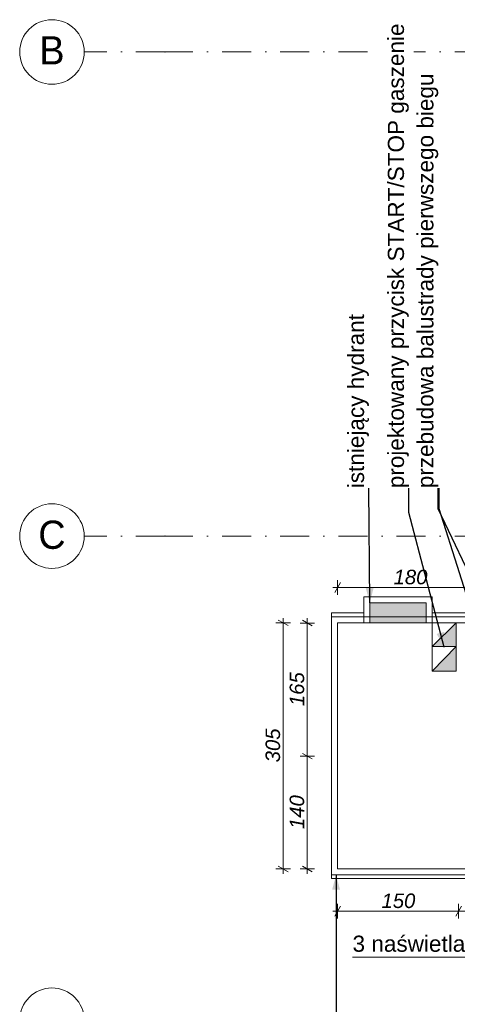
# Model space of a CAD drawing. Header units: centimetres. Extents: x -520 to 6098, y -2003 to 4462.
# Tile 6 of 52: x -520 to 23, y -209 to 1011. Entities that reach past the tile are written whole.
import ezdxf
from ezdxf.enums import TextEntityAlignment as Align

# ---------------------------------------------------------------- set-up
doc = ezdxf.new("R2010")
doc.units = ezdxf.units.CM
doc.header["$LTSCALE"] = 0.1
doc.header["$MEASUREMENT"] = 0
doc.linetypes.add('Kropki i Kreski', pattern=[720, 360, -180, 0, -180])
doc.linetypes.add('Wipeout_Contour', pattern=[1000, 0, -1000])
for name, color, linetype in [('3_linie 2D .ISTN', 7, 'Continuous'), ('3_lądowisko.K_IR', 7, 'Continuous'), ('3_opisy.K_IR', 7, 'Continuous'), ('3_oświetlenie.K_IR', 7, 'Continuous'), ('4_osie.ISTN', 7, 'Continuous'), ('5_opisy.K_IR', 7, 'Continuous'), ('5_wymiary.ISTN', 7, 'Continuous'), ('5_wymiary.K_IR', 7, 'Continuous')]:
    doc.layers.add(name, color=color, linetype=linetype)
doc.styles.add('GENERATED_STYLE_1', font='txt')
doc.styles.add('GENERATED_STYLE_2', font='txt')
doc.dimstyles.new('GENERATED_STYLE__1', dxfattribs={"dimtxt": 18, "dimasz": 9.178744, "dimexe": 0.18, "dimexo": 2, "dimgap": 0.09, "dimtad": 1, "dimdec": 0, "dimzin": 0, "dimdsep": 46, "dimtxsty": 'GENERATED_STYLE_2', "dimblk": 'ARROWHEAD_2', "dimblk1": 'ARROWHEAD_2', "dimblk2": 'ARROWHEAD_2', "dimcen": 0.09, "dimclrd": 252, "dimclre": 252, "dimclrt": 252, "dimadec": 1, "dimazin": 0, "dimtfac": 1, "dimtdec": 4, "dimtmove": 0, "dimatfit": 3, "dimfxl": 1, "dimtolj": 1, "dimtzin": 0, "dimarcsym": 0})
doc.dimstyles.new('GENERATED_STYLE__6', dxfattribs={"dimtxt": 0.18, "dimasz": 18.24, "dimexe": 0.18, "dimexo": 0.0625, "dimgap": 0.09, "dimtad": 0, "dimtih": 1, "dimtoh": 1, "dimdec": 4, "dimzin": 0, "dimdsep": 46, "dimcen": 0.09, "dimadec": 0, "dimazin": 0, "dimtfac": 1, "dimtdec": 4, "dimtmove": 0, "dimatfit": 3, "dimldrblk": 'ARROWHEAD_5', "dimfxl": 1, "dimtolj": 1, "dimtzin": 0, "dimarcsym": 0})
doc.dimstyles.new('GENERATED_STYLE__8', dxfattribs={"dimtxt": 18, "dimasz": 9.178744, "dimexe": 0.18, "dimexo": 2, "dimgap": 0.09, "dimtad": 1, "dimtih": 1, "dimtoh": 1, "dimdec": 0, "dimzin": 0, "dimdsep": 46, "dimtxsty": 'GENERATED_STYLE_2', "dimblk": 'ARROWHEAD_2', "dimblk1": 'ARROWHEAD_2', "dimblk2": 'ARROWHEAD_2', "dimcen": 0.09, "dimclrd": 252, "dimclre": 252, "dimclrt": 252, "dimadec": 1, "dimazin": 0, "dimtfac": 1, "dimtdec": 4, "dimtmove": 0, "dimatfit": 3, "dimfxl": 1, "dimtolj": 1, "dimtzin": 0, "dimarcsym": 0})
doc.dimstyles.new('GENERATED_STYLE__9', dxfattribs={"dimtxt": 18, "dimasz": 9.178744, "dimexe": 0.18, "dimexo": 2, "dimgap": 0.09, "dimtad": 1, "dimtih": 1, "dimtoh": 1, "dimdec": 0, "dimzin": 0, "dimdsep": 46, "dimtxsty": 'GENERATED_STYLE_2', "dimblk": 'ARROWHEAD_2', "dimblk1": 'ARROWHEAD_2', "dimblk2": 'ARROWHEAD_2', "dimcen": 0.09, "dimclrd": 252, "dimclre": 252, "dimclrt": 252, "dimadec": 1, "dimazin": 0, "dimtfac": 1, "dimtdec": 4, "dimtmove": 2, "dimatfit": 3, "dimfxl": 1, "dimtolj": 1, "dimtzin": 0, "dimarcsym": 0})

# ---------------------------------------------------------------- blocks, each defined once
blk = doc.blocks.new('Standardowy znacznik osi[21]_1', base_point=(3832.5, 971.1))
at = {"layer": '4_osie.ISTN', "color": 252, "linetype": 'Kropki i Kreski', "lineweight": 0}
for p, q in [((-339.9, 971.1), (-439.9, 971.1)), ((3732.5, 971.1), (-339.9, 971.1))]:
    blk.add_line(p, q, dxfattribs=at)
at = {"layer": '4_osie.ISTN', "color": 252, "linetype": 'Continuous', "lineweight": 0}
blk.add_circle((-479.9, 971.1), 40, dxfattribs=at)
at = {"layer": '4_osie.ISTN', "color": 252, "linetype": 'Kropki i Kreski', "lineweight": 0}
blk.add_point((-339.9, 971.1), dxfattribs=at)
blk.add_point((-339.9, 971.1), dxfattribs=at)
at = {"layer": '4_osie.ISTN', "color": 252, "lineweight": 0, "style": 'GENERATED_STYLE_1'}
for tag, p in [('AC_MarkerText_1_1', (-479.9, 973.1)), ('AC_MarkerText_1_0', (3872.5, 973.1))]:
    blk.add_attdef(tag, text='', height=35, rotation=360, dxfattribs=at).set_placement(p, align=Align.MIDDLE_CENTER)
blk = doc.blocks.new('Standardowy znacznik osi[22]_1', base_point=(3832.5, 371.1))
at = {"layer": '4_osie.ISTN', "color": 252, "linetype": 'Kropki i Kreski', "lineweight": 0}
for p, q in [((-339.9, 371.1), (-439.9, 371.1)), ((3732.5, 371.1), (-339.9, 371.1))]:
    blk.add_line(p, q, dxfattribs=at)
at = {"layer": '4_osie.ISTN', "color": 252, "linetype": 'Continuous', "lineweight": 0}
blk.add_circle((-479.9, 371.1), 40, dxfattribs=at)
at = {"layer": '4_osie.ISTN', "color": 252, "linetype": 'Kropki i Kreski', "lineweight": 0}
blk.add_point((-339.9, 371.1), dxfattribs=at)
blk.add_point((-339.9, 371.1), dxfattribs=at)
at = {"layer": '4_osie.ISTN', "color": 252, "lineweight": 0, "style": 'GENERATED_STYLE_1'}
for tag, p in [('AC_MarkerText_1_1', (-479.9, 372.8)), ('AC_MarkerText_1_0', (3872.5, 372.8))]:
    blk.add_attdef(tag, text='', height=35, rotation=360, dxfattribs=at).set_placement(p, align=Align.MIDDLE_CENTER)
blk = doc.blocks.new('Standardowy znacznik osi[23]_1', base_point=(3832.5, -228.9))
at = {"layer": '4_osie.ISTN', "color": 252, "linetype": 'Continuous', "lineweight": 0}
blk.add_circle((-479.9, -228.9), 40, dxfattribs=at)
at = {"layer": '4_osie.ISTN', "color": 252, "lineweight": 0, "style": 'GENERATED_STYLE_1'}
for tag, p in [('AC_MarkerText_1_1', (-479.9, -226.9)), ('AC_MarkerText_1_0', (3872.5, -226.9))]:
    blk.add_attdef(tag, text='', height=35, rotation=360, dxfattribs=at).set_placement(p, align=Align.MIDDLE_CENTER)
blk = doc.blocks.new('Przycisk START STOP')
at = {"layer": '3_oświetlenie.K_IR', "linetype": 'Continuous', "lineweight": 0}
for points in [[(29.4, 30.6), (29.4, 60), (0, 30.6)], [(29.4, 0), (29.4, 30.6), (0, 0)]]:
    blk.add_hatch(color=1, dxfattribs=at).paths.add_polyline_path(points)
at = {"layer": '3_oświetlenie.K_IR', "color": 7, "linetype": 'Continuous', "lineweight": 13}
for p, q in [((0, 60), (0, 0)), ((29.4, 60), (0, 60)), ((29.4, 60), (0, 30.6)), ((29.4, 0), (29.4, 60)), ((0, 30.6), (29.4, 30.6)), ((29.4, 30.6), (0, 0)), ((0, 0), (29.4, 0))]:
    blk.add_line(p, q, dxfattribs=at)
blk = doc.blocks.new('*D242')
at = {"layer": '5_wymiary.K_IR', "color": 252, "linetype": 'Continuous', "lineweight": 0}
for p, q in [((-193.3, 263.6), (-193.3, 269.5)), ((-184.2, 263.6), (-202.3, 263.6)), ((-187.2, 260.2), (-199.3, 267.1)), ((-193.3, -41.4), (-193.3, 263.6)), ((-184.2, -41.4), (-202.3, -41.4)), ((-199.3, -37.9), (-187.2, -44.8)), ((-193.3, -47.3), (-193.3, -41.4))]:
    blk.add_line(p, q, dxfattribs=at)
at = {"color": 254, "linetype": 'Wipeout_Contour', "lineweight": 0, "ltscale": 938.902684}
blk.add_wipeout([(-196.9, 90.7), (-196.9, 131.6), (-214.9, 131.6), (-214.9, 90.7)], dxfattribs=at).dxf.layer = '5_wymiary.K_IR'
at = {"layer": '5_wymiary.K_IR', "color": 252, "lineweight": 0, "insert": (-196.9, 90.7), "char_height": 18, "attachment_point": 7, "rotation": 90, "style": 'GENERATED_STYLE_2'}
blk.add_mtext('\\A1;{\\pql;\\fArial|b0|i1|c238|p38;305}', dxfattribs=at)
blk = doc.blocks.new('ARROWHEAD_2')
at = {"color": 0, "linetype": 'Continuous', "lineweight": 0}
for p, q in [((0, 0), (-1, 0)), ((-0.38, -0.66), (0.38, 0.66))]:
    blk.add_line(p, q, dxfattribs=at)
blk = doc.blocks.new('*D244')
at = {"layer": '5_wymiary.K_IR', "color": 252, "linetype": 'Continuous', "lineweight": 0}
for p, q in [((-154.3, 98.3), (-172.4, 98.3)), ((-169.4, 101.8), (-157.3, 94.9)), ((-163.4, -41.4), (-163.4, 98.3)), ((-154.3, -41.4), (-172.4, -41.4)), ((-169.4, -37.9), (-157.3, -44.8)), ((-163.4, -47.3), (-163.4, -41.4))]:
    blk.add_line(p, q, dxfattribs=at)
at = {"color": 254, "linetype": 'Wipeout_Contour', "lineweight": 0, "ltscale": 717.694257}
blk.add_wipeout([(-167, 8), (-167, 49), (-185, 49), (-185, 8)], dxfattribs=at).dxf.layer = '5_wymiary.K_IR'
at = {"layer": '5_wymiary.K_IR', "color": 252, "lineweight": 0, "insert": (-167, 8), "char_height": 18, "attachment_point": 7, "rotation": 90, "style": 'GENERATED_STYLE_2'}
blk.add_mtext('\\A1;{\\pql;\\fArial|b0|i1|c238|p38;140}', dxfattribs=at)
blk = doc.blocks.new('*D245')
at = {"layer": '5_wymiary.K_IR', "color": 252, "linetype": 'Continuous', "lineweight": 0}
for p, q in [((-163.4, 263.3), (-163.4, 269.2)), ((-154.3, 263.3), (-172.4, 263.3)), ((-157.3, 259.9), (-169.4, 266.8)), ((-163.4, 98.3), (-163.4, 263.3)), ((-154.3, 98.3), (-172.4, 98.3)), ((-169.4, 101.8), (-157.3, 94.9))]:
    blk.add_line(p, q, dxfattribs=at)
at = {"color": 254, "linetype": 'Wipeout_Contour', "lineweight": 0, "ltscale": 1011.366798}
blk.add_wipeout([(-167, 160.4), (-167, 201.3), (-185, 201.3), (-185, 160.4)], dxfattribs=at).dxf.layer = '5_wymiary.K_IR'
at = {"layer": '5_wymiary.K_IR', "color": 252, "lineweight": 0, "insert": (-167, 160.4), "char_height": 18, "attachment_point": 7, "rotation": 90, "style": 'GENERATED_STYLE_2'}
blk.add_mtext('\\A1;{\\pql;\\fArial|b0|i1|c238|p38;165}', dxfattribs=at)
blk = doc.blocks.new('ARROWHEAD_5')
at = {"linetype": 'Continuous', "lineweight": 0}
blk.add_hatch(color=0, dxfattribs=at).paths.add_polyline_path([(-1, 0.2679), (0, 0), (-1, -0.2679)])
at = {"color": 0, "linetype": 'Continuous', "lineweight": 0}
blk.add_line((0, 0), (-1, 0), dxfattribs=at)
blk = doc.blocks.new('Strop_49_1', base_point=(-85.9, 288.5))
at = {"layer": '3_lądowisko.K_IR', "linetype": 'Continuous', "lineweight": 0, "true_color": 0x7f0000}
blk.add_hatch(color=16, dxfattribs=at).paths.add_polyline_path([(-85.9, 288.5), (-85.9, 263.5), (-15.9, 263.5), (-15.9, 288.5)])
at = {"layer": '3_lądowisko.K_IR', "color": 7, "linetype": 'Continuous', "lineweight": 15, "flags": 128}
blk.add_lwpolyline([(-85.9, 288.5), (-85.9, 263.5), (-15.9, 263.5), (-15.9, 288.5)], close=True, dxfattribs=at)
blk = doc.blocks.new('Polilinia_13_1', base_point=(-107.3, -150.9))
at = {"layer": '3_opisy.K_IR', "linetype": 'Continuous', "lineweight": 0, "true_color": 0x000000}
blk.add_hatch(color=18, dxfattribs=at).paths.add_polyline_path([(556, -75.8), (527, -77.4), (531.7, -91.7)])
at = {"layer": '3_opisy.K_IR', "color": 7, "linetype": 'Continuous', "lineweight": 15}
for p, q in [((556, -75.8), (527, -77.4)), ((531.7, -91.7), (527, -77.4)), ((556, -75.8), (531.7, -91.7))]:
    blk.add_line(p, q, dxfattribs=at)
at = {"layer": '3_opisy.K_IR', "color": 7, "linetype": 'Continuous', "lineweight": 0, "flags": 128}
blk.add_lwpolyline([(-107.3, -150.9), (326.8, -150.9), (529.4, -84.5)], dxfattribs=at)
blk = doc.blocks.new('Polilinia_14_1', base_point=(-107.3, -150.9))
at = {"layer": '3_opisy.K_IR', "linetype": 'Continuous', "lineweight": 0, "true_color": 0x000000}
blk.add_hatch(color=18, dxfattribs=at).paths.add_polyline_path([(482.3, 550.5), (469, 524.8), (483.6, 521.5)])
at = {"layer": '3_opisy.K_IR', "color": 7, "linetype": 'Continuous', "lineweight": 15}
for p, q in [((482.3, 550.5), (469, 524.8)), ((482.3, 550.5), (483.6, 521.5)), ((483.6, 521.5), (469, 524.8))]:
    blk.add_line(p, q, dxfattribs=at)
at = {"layer": '3_opisy.K_IR', "color": 7, "linetype": 'Continuous', "lineweight": 0, "flags": 128}
blk.add_lwpolyline([(-107.3, -150.9), (326.8, -150.9), (476.3, 523.1)], dxfattribs=at)
blk = doc.blocks.new('*D449')
at = {"layer": '5_wymiary.ISTN', "color": 252, "linetype": 'Continuous', "lineweight": 0}
for p, q in [((-131.8, 307.5), (-125.9, 307.5)), ((-122.4, 313.5), (-129.4, 301.4)), ((-125.9, 298.4), (-125.9, 316.5)), ((-125.9, 307.5), (54.1, 307.5)), ((57.6, 313.5), (50.6, 301.4)), ((54.1, 298.4), (54.1, 316.5))]:
    blk.add_line(p, q, dxfattribs=at)
at = {"color": 254, "linetype": 'Wipeout_Contour', "lineweight": 0, "ltscale": 1290.838908}
blk.add_wipeout([(-56.4, 311.1), (-15.4, 311.1), (-15.4, 329.1), (-56.4, 329.1)], dxfattribs=at).dxf.layer = '5_wymiary.ISTN'
at = {"layer": '5_wymiary.ISTN', "color": 252, "lineweight": 0, "insert": (-56.4, 311.1), "char_height": 18, "attachment_point": 7, "style": 'GENERATED_STYLE_2'}
blk.add_mtext('\\A1;{\\pql;\\fArial|b0|i1|c238|p38;180}', dxfattribs=at)
blk = doc.blocks.new('*D450')
at = {"layer": '5_wymiary.ISTN', "color": 252, "linetype": 'Continuous', "lineweight": 0}
for p, q in [((57.6, 313.5), (50.6, 301.4)), ((54.1, 298.4), (54.1, 316.5)), ((54.1, 307.5), (354.1, 307.5)), ((357.6, 313.5), (350.6, 301.4)), ((354.1, 298.4), (354.1, 316.5))]:
    blk.add_line(p, q, dxfattribs=at)
at = {"color": 254, "linetype": 'Wipeout_Contour', "lineweight": 0, "ltscale": 1520.080937}
blk.add_wipeout([(183.6, 311.1), (224.6, 311.1), (224.6, 329.1), (183.6, 329.1)], dxfattribs=at).dxf.layer = '5_wymiary.ISTN'
at = {"layer": '5_wymiary.ISTN', "color": 252, "lineweight": 0, "insert": (183.6, 311.1), "char_height": 18, "attachment_point": 7, "style": 'GENERATED_STYLE_2'}
blk.add_mtext('\\A1;{\\pql;\\fArial|b0|i1|c238|p38;300}', dxfattribs=at)
blk = doc.blocks.new('*D451')
at = {"layer": '5_wymiary.ISTN', "color": 252, "linetype": 'Continuous', "lineweight": 0}
for p, q in [((357.6, 313.5), (350.6, 301.4)), ((354.1, 298.4), (354.1, 316.5)), ((354.1, 307.5), (430.9, 307.5)), ((427.5, 301.4), (434.4, 313.5)), ((430.9, 298.4), (430.9, 316.5)), ((430.9, 307.5), (436.9, 307.5))]:
    blk.add_line(p, q, dxfattribs=at)
at = {"color": 254, "linetype": 'Wipeout_Contour', "lineweight": 0, "ltscale": 2026.371843}
blk.add_wipeout([(378.9, 311.1), (406.2, 311.1), (406.2, 329.1), (378.9, 329.1)], dxfattribs=at).dxf.layer = '5_wymiary.ISTN'
at = {"layer": '5_wymiary.ISTN', "color": 252, "lineweight": 0, "insert": (378.9, 311.1), "char_height": 18, "attachment_point": 7, "style": 'GENERATED_STYLE_2'}
blk.add_mtext('\\A1;{\\pql;\\fArial|b0|i1|c238|p38;77}', dxfattribs=at)
blk = doc.blocks.new('*D453')
at = {"layer": '5_wymiary.ISTN', "color": 252, "linetype": 'Continuous', "lineweight": 0}
for p, q in [((-125.9, -102.8), (-125.9, -84.7)), ((24.1, -102.8), (24.1, -84.7)), ((-131.8, -93.7), (-125.9, -93.7)), ((-122.4, -87.7), (-129.4, -99.8)), ((-125.9, -93.7), (24.1, -93.7)), ((27.6, -87.7), (20.6, -99.8))]:
    blk.add_line(p, q, dxfattribs=at)
at = {"color": 254, "linetype": 'Wipeout_Contour', "lineweight": 0, "ltscale": 389.549927}
blk.add_wipeout([(-71.4, -90.1), (-30.4, -90.1), (-30.4, -72.1), (-71.4, -72.1)], dxfattribs=at).dxf.layer = '5_wymiary.ISTN'
at = {"layer": '5_wymiary.ISTN', "color": 252, "lineweight": 0, "insert": (-71.4, -90.1), "char_height": 18, "attachment_point": 7, "style": 'GENERATED_STYLE_2'}
blk.add_mtext('\\A1;{\\pql;\\fArial|b0|i1|c238|p38;150}', dxfattribs=at)
blk = doc.blocks.new('*D454')
at = {"layer": '5_wymiary.ISTN', "color": 252, "linetype": 'Continuous', "lineweight": 0}
for p, q in [((24.1, -102.8), (24.1, -84.7)), ((324.1, -102.8), (324.1, -84.7)), ((27.6, -87.7), (20.6, -99.8)), ((24.1, -93.7), (324.1, -93.7)), ((320.6, -99.8), (327.6, -87.7)), ((324.1, -93.7), (330, -93.7))]:
    blk.add_line(p, q, dxfattribs=at)
at = {"color": 254, "linetype": 'Wipeout_Contour', "lineweight": 0, "ltscale": 842.98601}
blk.add_wipeout([(169.7, -93.8), (218.1, -93.8), (218.1, -68.4), (169.7, -68.4)], dxfattribs=at).dxf.layer = '5_wymiary.ISTN'
at = {"layer": '5_wymiary.ISTN', "color": 252, "lineweight": 0, "insert": (173.4, -90.1), "char_height": 18, "attachment_point": 7, "style": 'GENERATED_STYLE_2'}
blk.add_mtext('\\A1;{\\pql;\\fArial|b0|i1|c238|p38;300}', dxfattribs=at)
blk = doc.blocks.new('Wymiary_4', base_point=(-163.4, -41.4))
at = {"layer": '5_wymiary.K_IR', "color": 252, "linetype": 'Continuous', "lineweight": 0}
dim = blk.add_linear_dim(base=(-163.4, 98.3), p1=(24.1, -41.4), p2=(24.1, 98.3), angle=90, text='140', dimstyle='GENERATED_STYLE__1', dxfattribs=at)
dim.commit()
dim.dimension.update_dxf_attribs({"geometry": '*D244', "text_midpoint": (-176, 28.6), "dimtype": 160, "text_rotation": 90})
dim = blk.add_linear_dim(base=(-163.4, 263.3), p1=(24.1, 98.3), p2=(54.1, 263.3), angle=90, dimstyle='GENERATED_STYLE__1', dxfattribs=at)
dim.commit()
dim.dimension.update_dxf_attribs({"geometry": '*D245', "text_midpoint": (-176, 180.9), "dimtype": 160, "text_rotation": 90})
blk = doc.blocks.new('Wymiary_16', base_point=(-125.9, 307.5))
at = {"layer": '5_wymiary.ISTN', "color": 252, "linetype": 'Continuous', "lineweight": 0}
dim = blk.add_linear_dim(base=(54.1, 307.5), p1=(-125.9, 263.6), p2=(54.1, 263.3), dimstyle='GENERATED_STYLE__8', dxfattribs=at)
dim.commit()
dim.dimension.update_dxf_attribs({"geometry": '*D449', "text_midpoint": (-35.8, 320.1), "dimtype": 160})
dim = blk.add_linear_dim(base=(354.1, 307.5), p1=(54.1, 263.3), p2=(354.1, 263.3), dimstyle='GENERATED_STYLE__8', dxfattribs=at)
dim.commit()
dim.dimension.update_dxf_attribs({"geometry": '*D450', "text_midpoint": (204.2, 320.1), "dimtype": 160})
dim = blk.add_linear_dim(base=(430.9, 307.5), p1=(354.1, 263.3), p2=(430.9, 263.6), dimstyle='GENERATED_STYLE__8', dxfattribs=at)
dim.commit()
dim.dimension.update_dxf_attribs({"geometry": '*D451', "text_midpoint": (392.6, 320.1), "dimtype": 160})
blk = doc.blocks.new('Wymiary_17', base_point=(-125.9, -93.7))
at = {"layer": '5_wymiary.ISTN', "color": 252, "linetype": 'Continuous', "lineweight": 0}
dim = blk.add_linear_dim(base=(24.1, -93.7), p1=(-125.9, -41.4), p2=(24.1, -41.4), dimstyle='GENERATED_STYLE__8', dxfattribs=at)
dim.commit()
dim.dimension.update_dxf_attribs({"geometry": '*D453', "text_midpoint": (-50.8, -81.1), "dimtype": 160})
dim = blk.add_linear_dim(base=(324.1, -93.7), p1=(24.1, -41.4), p2=(324.1, -41.4), dimstyle='GENERATED_STYLE__9', dxfattribs=at)
dim.commit()
dim.dimension.update_dxf_attribs({"geometry": '*D454', "text_midpoint": (194, -81.1), "dimtype": 160})

msp = doc.modelspace()

# ---------------------------------------------------------------- linework, layer by layer
at = {"layer": '3_linie 2D .ISTN', "color": 252, "linetype": 'Continuous', "lineweight": 0}
for p, q in [((-133.4, 271.1), (-133.4, 276.1)), ((-133.4, 276.1), (-93.4, 276.1)), ((-8.4, 276.1), (431.1, 276.1)), ((-133.4, -48.9), (-133.4, -53.3)), ((-133.4, -53.3), (256.9, -53.3))]:
    msp.add_line(p, q, dxfattribs=at)
for points in [[(-93.4, 263.5), (-93.4, 296), (-8.4, 296), (-8.4, 263.5)], [(-133.4, 271.1), (-133.4, -48.9), (485.9, -48.9)], [(430.9, 263.6), (-125.9, 263.6), (-125.9, -41.4), (481.2, -41.4)]]:
    msp.add_lwpolyline(points, dxfattribs=at)

# ---------------------------------------------------------------- block references
at = {"layer": '3_opisy.K_IR', "color": 7, "linetype": 'Continuous', "lineweight": 0}
msp.add_blockref('Polilinia_13_1', (-107.3, -150.9), dxfattribs=at)
at = {"layer": '3_oświetlenie.K_IR', "color": 190, "linetype": 'Continuous', "lineweight": 50, "zscale": 100}
msp.add_blockref('Przycisk START STOP', (-8.4, 203.5), dxfattribs=at)
at = {"layer": '4_osie.ISTN', "color": 252, "linetype": 'Continuous', "lineweight": 0}
ref = msp.add_blockref('Standardowy znacznik osi[21]_1', (3832.5, 971.1), dxfattribs=at)
ref.add_attrib('AC_MarkerText_1_1', 'B', dxfattribs={"color": 252, "lineweight": 0, "height": 35, "rotation": 360, "style": 'GENERATED_STYLE_1'}).set_placement((-479.9, 973.1), align=Align.MIDDLE_CENTER)
ref = msp.add_blockref('Standardowy znacznik osi[22]_1', (3832.5, 371.1), dxfattribs=at)
ref.add_attrib('AC_MarkerText_1_1', 'C', dxfattribs={"color": 252, "lineweight": 0, "height": 35, "rotation": 360, "style": 'GENERATED_STYLE_1'}).set_placement((-479.9, 372.8), align=Align.MIDDLE_CENTER)
msp.add_blockref('Standardowy znacznik osi[23]_1', (3832.5, -228.9), dxfattribs=at)

# ---------------------------------------------------------------- texts
at = {"layer": '3_opisy.K_IR', "color": 7, "linetype": 'Continuous', "lineweight": 15, "insert": (-107.3, -134.2), "char_height": 20, "attachment_point": 4, "style": 'GENERATED_STYLE_1'}
msp.add_mtext('\\A1;{\\pql;\\fArial|b0|i0|c238|p38;3 \\fArial|b0|i0|c238|p38;naświetlacze}', dxfattribs=at)
at = {"layer": '5_opisy.K_IR', "color": 7, "linetype": 'Continuous', "lineweight": 0, "insert": (-87, 430.4), "char_height": 20, "attachment_point": 7, "rotation": 90, "style": 'GENERATED_STYLE_1'}
msp.add_mtext('\\A1;{\\pql;\\fArial|b0|i0|c238|p38;istniejący hydrant}', dxfattribs=at)

# ---------------------------------------------------------------- next in the draw order: dimensions: what is measured, and where the dimension line sits
at = {"layer": '5_wymiary.K_IR', "color": 252, "linetype": 'Continuous', "lineweight": 0}
dim = msp.add_linear_dim(base=(-193.3, 263.6), p1=(-125.9, -41.4), p2=(-125.9, 263.6), angle=90, dimstyle='GENERATED_STYLE__1', dxfattribs=at)
dim.commit()
dim.dimension.update_dxf_attribs({"geometry": '*D242', "text_midpoint": (-205.9, 111.2), "dimtype": 160, "text_rotation": 90})

# ---------------------------------------------------------------- next in the draw order: wipeouts: each hides what was drawn before it
at = {"color": 7, "linetype": 'Wipeout_Contour', "lineweight": 0, "ltscale": 2779.496585}
msp.add_wipeout([(-36.4, 425.4), (-36.4, 963.2), (5.1, 963.2), (5.1, 425.4)], dxfattribs=at).dxf.layer = '5_opisy.K_IR'

# ---------------------------------------------------------------- next in the draw order: block references
at = {"layer": '5_wymiary.K_IR', "color": 252, "linetype": 'Continuous', "lineweight": 0}
msp.add_blockref('Wymiary_4', (-163.4, -41.4), dxfattribs=at)

# ---------------------------------------------------------------- next in the draw order: texts
at = {"layer": '5_opisy.K_IR', "color": 7, "linetype": 'Continuous', "lineweight": 0, "char_height": 20, "attachment_point": 7, "rotation": 90, "style": 'GENERATED_STYLE_1'}
for s, insert in [('\\A1;{\\pql;\\fArial|b0|i0|c238|p38;przebudowa \\fArial|b0|i0|c238|p38;balustrady pierwszego biegu}', (-1, 430.4)), ('\\A1;{\\pql;\\fArial|b0|i0|c238|p38; }', (0.1, 430.4))]:
    msp.add_mtext(s, dxfattribs=dict(at, insert=insert))

# ---------------------------------------------------------------- next in the draw order: linework, layer by layer
at = {"layer": '3_linie 2D .ISTN', "color": 252, "linetype": 'Continuous', "lineweight": 0}
msp.add_lwpolyline([(-133.4, 271.1), (431.2, 271.1)], dxfattribs=at)

# ---------------------------------------------------------------- next in the draw order: block references
at = {"layer": '3_lądowisko.K_IR', "color": 7, "linetype": 'Continuous', "lineweight": 15}
msp.add_blockref('Strop_49_1', (-85.9, 288.5), dxfattribs=at)
at = {"layer": '3_opisy.K_IR', "color": 7, "linetype": 'Continuous', "lineweight": 0}
msp.add_blockref('Polilinia_14_1', (-107.3, -150.9), dxfattribs=at)

# ---------------------------------------------------------------- next in the draw order: leaders
at = {"layer": '5_opisy.K_IR', "color": 7, "linetype": 'Continuous', "lineweight": 0, "annotation_type": 0, "has_hookline": 1, "hookline_direction": 0, "horizontal_direction": (0, 1, 0)}
for points, text_width in [([(62.4, 271.1), (-1, 405), (-1, 430.3)], 509.7), ([(89, 123.6), (0.1, 405), (0.1, 430.3)], 7.76)]:
    msp.add_leader(points, dimstyle='GENERATED_STYLE__6', dxfattribs=dict(at, text_width=text_width))
at = {"layer": '5_opisy.K_IR', "color": 7, "linetype": 'Continuous', "lineweight": 0, "annotation_type": 0, "has_hookline": 1}
for points, hookline_direction, text_width in [([(417.5, 33.1), (450.9, -578.6), (425.6, -578.6)], 1, 421.4), ([(-127.7, -48.9), (-127.7, -454.3), (-102.4, -454.3)], 0, 519.2)]:
    msp.add_leader(points, dimstyle='GENERATED_STYLE__6', dxfattribs=dict(at, hookline_direction=hookline_direction, text_width=text_width))

# ---------------------------------------------------------------- next in the draw order: block references
at = {"layer": '5_wymiary.ISTN', "color": 252, "linetype": 'Continuous', "lineweight": 0}
for name, p in [('Wymiary_16', (-125.9, 307.5)), ('Wymiary_17', (-125.9, -93.7))]:
    msp.add_blockref(name, p, dxfattribs=at)

# ---------------------------------------------------------------- next in the draw order: wipeouts: each hides what was drawn before it
at = {"color": 7, "linetype": 'Wipeout_Contour', "lineweight": 0, "ltscale": 2860.812141}
msp.add_wipeout([(-72.8, 425.4), (-72.8, 999.8), (-31.4, 999.8), (-31.4, 425.4)], dxfattribs=at).dxf.layer = '5_opisy.K_IR'

# ---------------------------------------------------------------- next in the draw order: texts
at = {"layer": '5_opisy.K_IR', "color": 7, "linetype": 'Continuous', "lineweight": 0, "insert": (-37.5, 430.4), "char_height": 20, "attachment_point": 7, "rotation": 90, "style": 'GENERATED_STYLE_1'}
msp.add_mtext('\\A1;{\\pql;\\fArial|b0|i0|c238|p38;projektowan\\fArial|b0|i0|c238|p38;y przycisk START/STOP gaszenie}', dxfattribs=at)

# ---------------------------------------------------------------- next in the draw order: leaders
at = {"layer": '5_opisy.K_IR', "color": 7, "linetype": 'Continuous', "lineweight": 0, "annotation_type": 0, "has_hookline": 1, "hookline_direction": 0, "horizontal_direction": (0, 1, 0)}
for points, text_width in [([(6.3, 233.5), (-37.5, 400.4), (-37.5, 430.3)], 572.6), ([(-85.9, 288.5), (-87, 430.3)], 213.6)]:
    msp.add_leader(points, dimstyle='GENERATED_STYLE__6', dxfattribs=dict(at, text_width=text_width))

doc.saveas('drawing.dxf')
